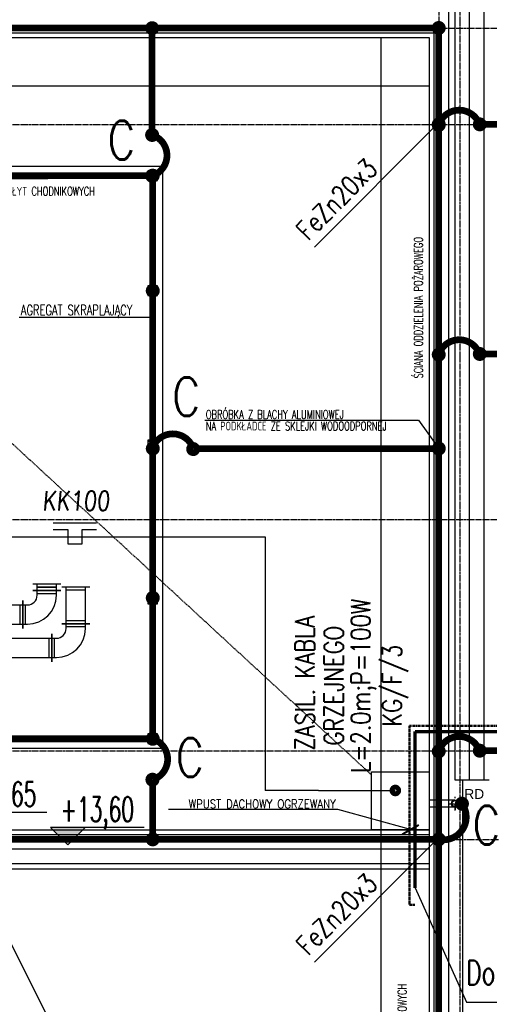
# Model space of a CAD drawing. Extents: x 3880 to 129921, y -116796 to -57711.
# Tile 18 of 110: x 8770 to 9257, y -98074 to -97053. Entities that reach past the tile are written whole.
import ezdxf
from ezdxf.enums import TextEntityAlignment as Align

# ---------------------------------------------------------------- set-up
doc = ezdxf.new("R2010")
doc.units = 0
doc.header["$LTSCALE"] = 2
for name, pattern in [('CENTER', [2, 1.25, -0.25, 0.25, -0.25]), ('DASHDOT2', [12.7, 6.35, -3.175, 0, -3.175]), ('DASHED', [0.75, 0.5, -0.25]), ('DASHED2', [0.375, 0.25, -0.125])]:
    doc.linetypes.add(name, pattern=pattern)
doc.layers.get('0').update_dxf_attribs({"color": 101, "linetype": 'CONTINUOUS'})
doc.layers.add('2DH_PLS_glp', color=202, linetype='DASHED', lineweight=50)
doc.layers.add('2DH_PLS_glz', color=86, linetype='CONTINUOUS', lineweight=70)
for name, color, linetype in [('E35', 6, 'CONTINUOUS'), ('E50', 3, 'CONTINUOUS'), ('I_opis', 80, 'CONTINUOUS'), ('Ins-went', 141, 'CONTINUOUS'), ('Ins-wod', 152, 'CONTINUOUS'), ('Opis-rzedne', 52, 'CONTINUOUS'), ('Os-osie glowne', 1, 'CENTER'), ('Sc-metal', 141, 'CONTINUOUS'), ('Sch-opis', 51, 'CONTINUOUS'), ('W-idok', 9, 'CONTINUOUS')]:
    doc.layers.add(name, color=color, linetype=linetype)
doc.styles.add('dwg_opis podstawowy', font='romans.shx', dxfattribs={"width": 0.9})
doc.styles.add('I_text', font='simplex.shx', dxfattribs={"width": 0.7})
doc.styles.add('ROMANS', font='romans', dxfattribs={"width": 0.85})
doc.styles.add('tab-bud$0$ROMANS', font='romans', dxfattribs={"width": 0.7})
doc.styles.add('TYTUL2', font='ARIAL.TTF')
doc.dimstyles.new('CHMIELNA', dxfattribs={"dimscale": 3.5, "dimtxt": 4, "dimasz": 1.5, "dimexe": 3, "dimexo": 0, "dimgap": 1, "dimtad": 1, "dimdec": 1, "dimrnd": 0.5, "dimzin": 12, "dimdsep": 46, "dimtxsty": 'ROMANS', "dimblk": 'DIMTICK', "dimcen": 0.09, "dimse1": 1, "dimse2": 1, "dimclrd": 143, "dimclrt": 53, "dimadec": 0, "dimazin": 0, "dimtfac": 1, "dimtdec": 1, "dimtix": 1, "dimtmove": 2, "dimatfit": 2, "dimldrblk": 'ARCHTICK', "dimfxl": 0, "dimtolj": 1, "dimtzin": 0, "dimarcsym": 0})

# ---------------------------------------------------------------- blocks, each defined once
blk = doc.blocks.new('dwg_kota kons 50')
blk.add_hatch(color=256).paths.add_polyline_path([(9, 9), (-9, 9), (0, 0)])
blk.add_lwpolyline([(39.75, 9), (-9, 9), (0, 0), (9, 9)])
at = {"style": 'dwg_opis podstawowy', "width": 0.6}
blk.add_attdef('KOTA_KONS', text='', height=12.75, dxfattribs=at).set_placement((15.375, 8.25), align=Align.BOTTOM_CENTER)
blk = doc.blocks.new('dwg_kota arch 50')
blk.add_lwpolyline([(39.75, 9), (-9, 9), (0, 0), (9, 9)])
at = {"style": 'dwg_opis podstawowy', "width": 0.6}
blk.add_attdef('KOTA_ARCH', text='', height=12.75, dxfattribs=at).set_placement((15.375, 8.25), align=Align.BOTTOM_CENTER)
blk = doc.blocks.new('DIMTICK')
for p, q in [((0, 1), (0, -1)), ((-1, 0), (1, 0))]:
    blk.add_line(p, q)
at = {"const_width": 0.141}
blk.add_lwpolyline([(0.707, 0.707), (-0.707, -0.707)], dxfattribs=at)
blk = doc.blocks.new('_gkjgskfjgkdfh')
at = {"linetype": 'DASHDOT2', "ltscale": 0.5}
for points in [[(-7, 0), (7, 0)], [(0, -7), (0, 7)], [(0, 0), (0, -7)]]:
    blk.add_lwpolyline(points, dxfattribs=at)
at = {"ltscale": 2}
for radius in [3.75, 3.25]:
    blk.add_circle((0, 0), radius, dxfattribs=at)
blk = doc.blocks.new('A$C396C56EA')
at = {"layer": 'E35'}
for p, q in [((0, 0), (45, 0)), ((0, -6.9), (15, -6.9)), ((15, -6.9), (15, -21.9)), ((30, -21.9), (30, -6.9)), ((30, -6.9), (45, -6.9)), ((15, -21.9), (30, -21.9))]:
    blk.add_line(p, q, dxfattribs=at)

msp = doc.modelspace()

# ---------------------------------------------------------------- linework, layer by layer
at = {"layer": '2DH_PLS_glp'}
for p, q in [((9315.56, -97785.524), (9174.343, -97785.524)), ((9174.343, -97785.524), (9174.343, -97971.226)), ((9174.343, -97971.226), (9180.234, -97971.212, 2))]:
    msp.add_line(p, q, dxfattribs=at)
at = {"layer": '2DH_PLS_glz'}
for p, q in [((9180.234, -97953.542), (9180.234, -97791.242)), ((9180.234, -97791.242), (9323.306, -97791.242))]:
    msp.add_line(p, q, dxfattribs=at)
at = {"layer": 'E35'}
for p, q in [((4105.524, -88730.724), (17200.62, -114839.417)), ((9075.505, -97288.648), (9204.673, -97159.48)), ((9075.505, -97288.648), (9204.673, -97159.48)), ((9075.505, -98030.648), (9204.673, -97901.48)), ((9075.505, -98030.648), (9204.673, -97901.48))]:
    msp.add_line(p, q, dxfattribs=at)
at = {"layer": 'E50'}
for p, q in [((8760.936, -97589.237), (9024.383, -97589.237)), ((9024.383, -97589.237), (9024.383, -97852.581)), ((9079.975, -97852.581), (9024.383, -97852.581)), ((9079.975, -97852.581), (9159.569, -97852.581))]:
    msp.add_line(p, q, dxfattribs=at)
at = {"layer": 'E50', "const_width": 7}
for points in [[(7134.673, -97061.302), (9204.673, -97061.302)], [(8907.054, -97172.285), (8907.054, -97061.483)], [(9204.673, -97061.302), (9204.673, -97903.302)], [(9247.289, -97161.302), (9406.673, -97161.302), (9406.673, -97061.302)], [(9247.289, -97399.581), (11754.673, -97399.581)], [(9204.673, -97497.749), (8949.701, -97497.749)], [(9247.289, -97811.302), (18349.673, -97811.302)], [(8907.74, -97903.302), (8907.74, -97841.456)], [(7134.673, -97903.302), (9202.703, -97903.302)], [(9204.673, -97903.302), (9204.673, -100234.045)]]:
    msp.add_lwpolyline(points, dxfattribs=at)
for points in [[(8903.304, -97061.483, -1), (8910.804, -97061.483, -1)], [(9200.923, -97061.302, -1), (9208.423, -97061.302, -1)], [(9204.673, -97158.224, -1), (9204.673, -97165.724, -1)], [(9247.289, -97157.552, -1), (9247.289, -97165.052, -1)], [(8903.304, -97172.285, -1), (8910.804, -97172.285, -1)], [(8903.304, -97214.742, -1), (8910.804, -97214.742, -1)], [(8903.976, -97214.556, -1), (8911.476, -97214.556, -1)], [(8903.976, -97333.95, -1), (8911.476, -97333.95, -1)], [(9204.673, -97396.502, -1), (9204.673, -97404.002, -1)], [(9247.289, -97395.831, -1), (9247.289, -97403.331, -1)], [(8903.99, -97497.749, -1), (8911.49, -97497.749, -1)], [(8953.46, -97498.255, -1), (8945.96, -97498.255, -1)], [(9200.923, -97497.749, -1), (9208.423, -97497.749, -1)], [(8903.99, -97652.749, -1), (8911.49, -97652.749, -1)], [(8903.976, -97798.95, -1), (8911.476, -97798.95, -1)], [(8903.99, -97798.955, -1), (8911.49, -97798.955, -1)], [(9204.673, -97808.224, -1), (9204.673, -97815.724, -1)], [(9247.289, -97807.552, -1), (9247.289, -97815.052, -1)], [(8907.394, -97845.161, -1), (8907.394, -97837.661, -1)], [(9159.569, -97850.081, -1), (9159.569, -97855.081, -1)], [(9228.743, -97870.066, 1), (9228.743, -97862.566, 1)], [(8903.99, -97903.302, -1), (8911.49, -97903.302, -1)], [(8903.99, -97903.302, -1), (8911.49, -97903.302, -1)], [(9200.923, -97903.302, -1), (9208.423, -97903.302, -1)]]:
    msp.add_lwpolyline(points, format="xyb", close=True, dxfattribs=at)
for points in [[(9204.673, -97161.974, -0.71386373), (9246.943, -97161.302, -2.21832926)], [(8907.054, -97172.285, -0.71386373), (8907.726, -97214.556, -2.21832926)], [(9204.673, -97400.252, -0.71386373), (9246.943, -97399.581, -2.21832926)], [(8907.253, -97497.909, -0.71386373), (8949.524, -97497.237, -2.21832926)], [(8907.74, -97798.955, -0.71386373), (8908.411, -97841.225, -2.21832926)], [(9204.673, -97811.974, -0.71386373), (9246.943, -97811.302, -2.21832926)], [(9228.743, -97866.316, -0.68388433), (9204.673, -97903.302, -2.21832926)]]:
    msp.add_lwpolyline(points, format="xyb", dxfattribs=at)
at = {"layer": 'E50', "ltscale": 15, "const_width": 7}
for points in [[(9204.764, -97165.051, 1), (9204.582, -97157.553, 1)], [(9204.764, -97907.051, 1), (9204.582, -97899.553, 1)]]:
    msp.add_lwpolyline(points, format="xyb", close=True, dxfattribs=at)
at = {"layer": 'E50', "linetype": 'DASHED2', "ltscale": 100, "const_width": 7}
msp.add_lwpolyline([(8082.865, -97214.56), (8082.865, -97798.955), (8907.74, -97798.955), (8907.74, -97214.56), (8082.865, -97215.428)], dxfattribs=at)
at = {"layer": 'I_opis'}
for p, q in [((9180.234, -97953.542), (9233.522, -98072.399)), ((9233.522, -98072.399), (9669.932, -98072.399))]:
    msp.add_line(p, q, dxfattribs=at)
at = {"layer": 'Ins-went'}
for p, q in [((8783.157, -97638.255), (8812.157, -97638.255)), ((8787.657, -97645.055), (8787.657, -97638.255)), ((8787.657, -97641.255), (8807.657, -97641.255)), ((8807.657, -97642.055), (8787.657, -97642.055)), ((8807.657, -97645.055), (8807.657, -97638.255)), ((8813.24, -97641.302, -870), (8842.24, -97641.302, -870)), ((8817.74, -97679.602, -870), (8817.74, -97641.302, -870)), ((8837.74, -97679.602, -870), (8837.74, -97641.302, -870)), ((8783.157, -97645.055), (8812.157, -97645.055)), ((8812.157, -97645.055), (8783.157, -97645.055)), ((8787.657, -97650.055), (8787.657, -97645.055)), ((8787.657, -97648.055), (8807.657, -97648.055)), ((8807.657, -97650.055), (8807.657, -97645.055)), ((8817.74, -97644.302, -870), (8837.74, -97644.302, -870)), ((8680.457, -97660.055), (8772.657, -97660.055)), ((8769.657, -97660.055), (8769.657, -97680.055)), ((8772.657, -97655.555), (8772.657, -97684.555)), ((8772.657, -97684.555), (8772.657, -97655.555)), ((8772.657, -97660.055), (8777.657, -97660.055)), ((8775.657, -97680.055), (8775.657, -97660.055)), ((8680.457, -97680.055), (8772.657, -97680.055)), ((8772.657, -97680.055), (8777.657, -97680.055)), ((8842.24, -97679.602, -870), (8813.24, -97679.602, -870)), ((8813.257, -97679.555), (8842.257, -97679.555)), ((8837.74, -97676.602, -870), (8817.74, -97676.602, -870)), ((8817.757, -97684.555), (8817.757, -97679.555)), ((8817.757, -97682.555), (8837.757, -97682.555)), ((8837.757, -97684.555), (8837.757, -97679.555)), ((8755.457, -97694.555), (8802.757, -97694.555)), ((8799.757, -97694.555), (8799.757, -97714.555)), ((8802.757, -97690.055), (8802.757, -97719.055)), ((8802.757, -97719.055), (8802.757, -97690.055)), ((8802.757, -97694.555), (8807.757, -97694.555)), ((8805.757, -97714.555), (8805.757, -97694.555)), ((8755.457, -97714.555), (8802.757, -97714.555)), ((8802.757, -97714.555), (8807.757, -97714.555))]:
    msp.add_line(p, q, dxfattribs=at)
for centre, radius in [((8777.657, -97650.055), 10), ((8777.657, -97650.055), 30), ((8807.757, -97684.555), 10), ((8807.757, -97684.555), 30)]:
    msp.add_arc(centre, radius, 270, 0, dxfattribs=at)
at = {"layer": 'Os-osie glowne'}
for points in [[(9204.673, -96629.302), (9204.673, -102606.302)], [(9226.673, -96629.302), (9226.673, -102606.302)], [(6322.673, -97061.302), (18589.673, -97061.302)], [(6322.673, -97161.302), (18589.673, -97161.302)], [(6322.673, -97571.302), (18589.673, -97571.302)], [(6322.673, -97811.302), (18589.673, -97811.302)], [(6322.673, -97903.302), (18589.673, -97903.302)]]:
    msp.add_lwpolyline(points, dxfattribs=at)
at = {"layer": 'Sc-metal'}
for points in [[(8902.726, -97209.556), (8902.726, -97219.556), (8912.726, -97219.556), (8912.726, -97209.556)], [(8902.74, -97328.955), (8902.74, -97338.955), (8912.74, -97338.955), (8912.74, -97328.955)], [(8902.74, -97488.955), (8902.74, -97498.955), (8912.74, -97498.955), (8912.74, -97488.955)], [(8902.74, -97648.955), (8902.74, -97658.955), (8912.74, -97658.955), (8912.74, -97648.955)], [(8902.726, -97793.95), (8902.726, -97803.95), (8912.726, -97803.95), (8912.726, -97793.95)]]:
    msp.add_lwpolyline(points, close=True, dxfattribs=at)
for points in [[(8902.726, -97209.556), (8912.726, -97219.556)], [(8912.726, -97209.556), (8902.726, -97219.556)], [(8902.74, -97328.955), (8912.74, -97338.955)], [(8912.74, -97328.955), (8902.74, -97338.955)], [(8902.74, -97488.955), (8912.74, -97498.955)], [(8912.74, -97488.955), (8902.74, -97498.955)], [(8902.74, -97648.955), (8912.74, -97658.955)], [(8912.74, -97648.955), (8902.74, -97658.955)], [(8902.726, -97793.95), (8912.726, -97803.95)], [(8912.726, -97793.95), (8902.726, -97803.95)]]:
    msp.add_lwpolyline(points, dxfattribs=at)
at = {"layer": 'Sch-opis'}
msp.add_line((8769.087, -97361.264), (8904.234, -97361.264), dxfattribs=at)
msp.add_lwpolyline([(8961.707, -97468.109), (9183.68, -97468.109), (9204.673, -97497.749)], dxfattribs=at)
at = {"layer": 'W-idok'}
for p, q in [((9221.673, -97841.802), (9221.673, -97030.802)), ((9236.673, -97841.802), (9236.673, -97036.302)), ((9251.673, -97841.802), (9251.673, -97036.302)), ((9229.673, -100254.302), (9229.673, -97841.802))]:
    msp.add_line(p, q, dxfattribs=at)
for points in [[(9214.673, -97030.802), (9214.673, -100240.302)], [(7139.673, -97066.302), (9199.673, -97066.302)], [(9199.673, -97066.302), (9199.673, -100225.302)], [(7144.673, -97071.302), (9194.673, -97071.302)], [(9144.673, -97071.302), (9144.673, -100175.302)], [(9194.673, -97071.302), (9194.673, -100225.302)], [(7194.673, -97121.302), (9194.673, -97121.302)], [(9257.173, -97841.802), (9221.673, -97841.802)], [(9221.788, -97862.564), (9194.673, -97862.564)], [(9221.788, -97870.063), (9194.673, -97870.063)], [(7139.673, -97898.302), (9194.673, -97898.302)], [(7144.673, -97893.302), (9194.673, -97893.302)], [(7124.673, -97913.302), (9194.673, -97913.302)], [(7109.673, -97928.302), (9194.673, -97928.302)], [(7104.392, -97933.802), (9194.673, -97933.802)]]:
    msp.add_lwpolyline(points, dxfattribs=at)
at = {"layer": 'W-idok', "linetype": 'DASHED'}
msp.add_lwpolyline([(9134.673, -97836.302), (8304.673, -97071.302)], dxfattribs=at)
at = {"layer": 'W-idok'}
for points in [[(8072.865, -97204.56), (8917.74, -97204.56), (8917.74, -97808.955), (8072.865, -97808.955)], [(8082.865, -97214.56), (8907.74, -97214.56), (8907.74, -97798.955), (8082.865, -97798.955)], [(9194.673, -97833.302), (9194.673, -97893.302), (9134.673, -97893.302), (9134.673, -97833.302)]]:
    msp.add_lwpolyline(points, close=True, dxfattribs=at)

# ---------------------------------------------------------------- block references
at = {"layer": 'E35'}
msp.add_blockref('A$C396C56EA', (8804.479, -97574.879), dxfattribs=at)
at = {"layer": 'Ins-wod'}
msp.add_blockref('_gkjgskfjgkdfh', (9221.743, -97866.315), dxfattribs=at)
at = {"layer": 'Opis-rzedne', "xscale": 2, "yscale": 2, "zscale": 2}
for name, p, values in [('dwg_kota arch 50', (8718.124, -97893.302), {'KOTA_ARCH': '+13,65'}), ('dwg_kota kons 50', (8819.399, -97908.983), {'KOTA_KONS': '+13,60'})]:
    msp.add_blockref(name, p, dxfattribs=at).add_auto_attribs(values)

# ---------------------------------------------------------------- texts
at = {"layer": 'E35', "style": 'ROMANS', "width": 0.8}
for p in [(9068.854, -97282.88), (9068.854, -97282.88), (9068.854, -98024.88), (9068.854, -98024.88)]:
    msp.add_text('FeZn20x3', height=20, rotation=45, dxfattribs=at).set_placement(p)
at = {"layer": 'E35', "style": 'ROMANS', "oblique": 5, "width": 0.8}
msp.add_text('KK100', height=20, dxfattribs=at).set_placement((8792.953, -97561.887))
at = {"layer": 'E35', "style": 'ROMANS', "width": 0.8}
for s, p in [('L=2.0m;P=100W', (9126.676, -97743.811)), ('ZASIL. KABLA ', (9065.73, -97735.524)), ('GRZEJNEGO', (9095.829, -97743.811)), ('KG/F/3', (9157.524, -97743.811))]:
    msp.add_text(s, height=20, rotation=90, dxfattribs=at).set_placement(p, align=Align.MIDDLE)
at = {"layer": 'E50', "ltscale": 50, "style": 'ROMANS', "width": 0.8}
for p in [(8860.745, -97197.692), (8928.036, -97463.909), (8931.878, -97838.31), (9239.684, -97908.584)]:
    msp.add_text('C', height=40, dxfattribs=at).set_placement(p)
at = {"layer": 'I_opis', "lineweight": 30, "style": 'I_text', "width": 0.7}
msp.add_text('Do węzła solarnego w piwnicach', height=25, dxfattribs=at).set_placement((9233.366, -98054.105))
at = {"layer": 'Ins-wod', "insert": (9231.218, -97851.107), "char_height": 10.2123, "width": 1336.21749, "attachment_point": 1, "style": 'TYTUL2'}
msp.add_mtext('RD', dxfattribs=at)
at = {"layer": 'Sch-opis', "style": 'ROMANS', "width": 0.7}
for s, p in [('WYKOŃCZENIE DACHU ŻWIROWEGO Z BETONOWYCH PŁYT CHODNIKOWYCH', (8537.963, -97235.212)), ('OBRÓBKA Z BLACHY ALUMINIOWEJ', (8962.787, -97466.874)), ('NA PODKŁADCE ZE SKLEJKI WODOODPORNEJ', (8962.787, -97478.861))]:
    msp.add_text(s, height=9, dxfattribs=at).set_placement(p)
at = {"layer": 'Sch-opis', "width": 0.7}
for s, height, rotation, style, p in [('ŚCIANA ODDZIELENIA POŻAROWEGO', 9, 90, 'ROMANS', (9187.98, -97424.967)), ('AGREGAT SKRAPLAJĄCY', 10.75717, 0, 'tab-bud$0$ROMANS', (8770.768, -97359.395)), ('OPASKA BALASTOWA Z PŁYT CHODNIKOWYCH', 9, 90, 'ROMANS', (9171.145, -98242.492))]:
    msp.add_text(s, height=height, rotation=rotation, dxfattribs=dict(at, style=style)).set_placement(p)
at = {"layer": 'Sch-opis', "insert": (9097.767, -97862.092), "char_height": 9, "width": 203.76147, "attachment_point": 3, "style": 'ROMANS'}
msp.add_mtext('WPUST DACHOWY OGRZEWANY', dxfattribs=at)

# ---------------------------------------------------------------- leaders
at = {"layer": 'Sch-opis'}
msp.add_leader([(9175.34, -97893.221), (9099.774, -97872.349), (8924.193, -97872.349)], dimstyle='CHMIELNA', override={"dimasz": 4, "dimgap": 1, "dimtad": 0}, dxfattribs=at)

doc.saveas('drawing.dxf')
